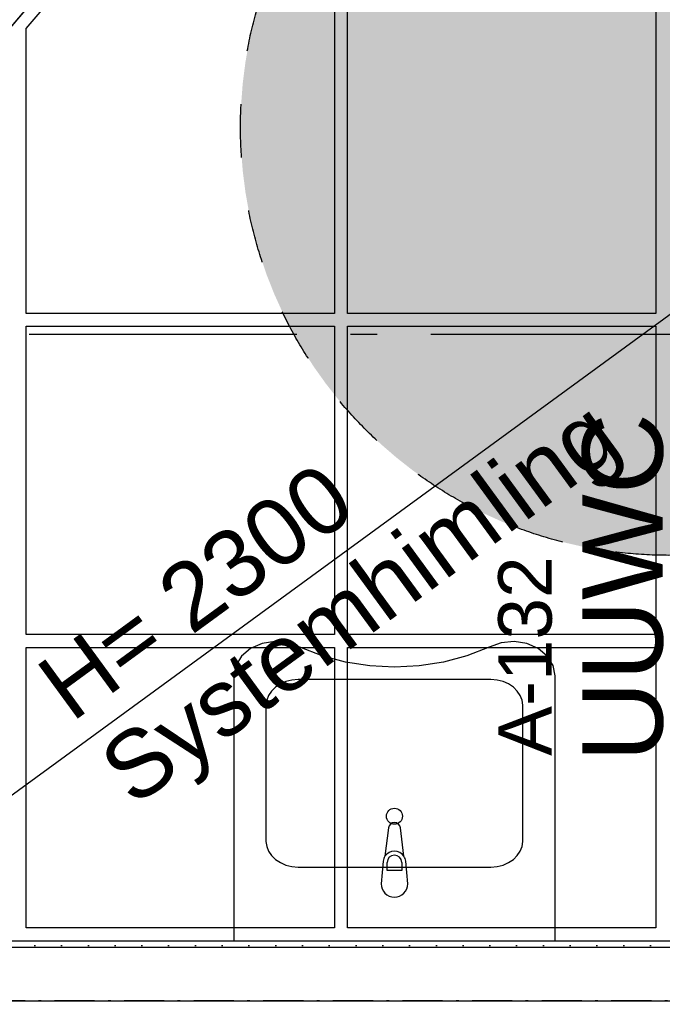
# Model space of a CAD drawing. Header units: millimetres. Extents: x -173281 to 144469, y -85977 to 83288.
# Tile 187 of 256: x -64528 to -63328, y -29468 to -27629. Entities that reach past the tile are written whole.
import ezdxf
from ezdxf.enums import TextEntityAlignment as Align

# ---------------------------------------------------------------- set-up
doc = ezdxf.new("R2010")
doc.units = ezdxf.units.MM
doc.header["$LTSCALE"] = 0.5
doc.header["$MEASUREMENT"] = 0
for name, pattern in [('Akselinje', [1500, 1000, -200, 100, -200]), ('Over snittplan', [260, 150, -50, 10, -50]), ('PLINE', [0]), ('Stipling', [400, 200, -200])]:
    doc.linetypes.add(name, pattern=pattern)
doc.layers.add('234- Vinduer_ dører_ porter(Nye konstruksjoner)', color=7, linetype='Continuous', lineweight=0)
doc.layers.add('236- Innvendig kledning og overflate(Nye konstruksjoner)', color=7, linetype='Continuous', lineweight=0)
for name, color, linetype in [('24-- Innervegger (Skravur)(Nye konstruksjoner)', 7, 'Continuous'), ('242- Ikke-bærende innervegger (Skravur)(Nye konstruksjoner)', 7, 'Continuous'), ('242- Ikke-bærende innervegger(Nye konstruksjoner)', 7, 'Continuous'), ('244- Vinduer_ dører_ foldevegger(Nye konstruksjoner)', 7, 'Continuous'), ('256- Faste himlinger og overflatebehandling(Nye konstruksjoner)', 7, 'Continuous'), ('257- Systemhimlinger(Nye konstruksjoner)', 7, 'Continuous'), ('279- Annet fast inventar(Nye konstruksjoner)', 7, 'Continuous'), ('315- Utstyr for sanitærinstallasjoner(Nye konstruksjoner)', 7, 'Continuous'), ('82-- Modullinjer', 7, 'Continuous'), ('852- Teknisk_symbolsk informasjon_ bygning(Nye konstruksjoner)', 7, 'Continuous'), ('862- M___Nettoareal(Nye konstruksjoner)', 7, 'Continuous'), ('862- M___Nettoareal(Polylinje)(Nye konstruksjoner)', 7, 'Continuous'), ('862- M___Nettoareal(Tekst)(Nye konstruksjoner)', 7, 'Continuous')]:
    doc.layers.add(name, color=color, linetype=linetype)
doc.styles.add('GENERATED_STYLE_1', font='arial.ttf')
doc.styles.add('GENERATED_STYLE_2', font='arial.ttf')
pattern_1 = [(180, (0, 0), (0, 86.60254), [0, -50]), (180, (-25, -43.3), (0, 86.60254), [0, -50])]

# ---------------------------------------------------------------- blocks, each defined once
blk = doc.blocks.new('UUWC_A-132_42', base_point=(-63280.8, -28588.7))
at = {"layer": '862- M___Nettoareal(Polylinje)(Nye konstruksjoner)', "linetype": 'PLINE', "flags": 128}
blk.add_lwpolyline([(-61740.7, -29349.4), (-61740.7, -27029.4), (-64022.4, -27029.4), (-64915.7, -28076.5), (-64915.7, -29349.4)], close=True, dxfattribs=at)
at = {"layer": '862- M___Nettoareal(Tekst)(Nye konstruksjoner)', "style": 'GENERATED_STYLE_1'}
for tag, height, p in [('DUMMY_862', 150, (-63477.2, -28341.4)), ('ROOM_NAME', 150, (-63477.2, -29015.5)), ('DUMMY_861', 100, (-63634.4, -28615.3)), ('ceilingHeightCode', 100, (-63084.4, -29004.1)), ('ROOM_NUMBER', 100, (-63634.4, -29004.1)), ('DUMMY_863', 100, (-63241.5, -28981.2))]:
    blk.add_attdef(tag, text='', height=height, rotation=90, dxfattribs=at).set_placement(p, align=Align.TOP_LEFT)
blk = doc.blocks.new('Servant[18]', base_point=(-63828.2, -29349.4))
at = {"layer": '315- Utstyr for sanitærinstallasjoner(Nye konstruksjoner)', "linetype": 'PLINE'}
for p, q in [((-64008.2, -28861.3), (-64019.8, -28862.4)), ((-63648.2, -28861.3), (-64008.2, -28861.3)), ((-63636.5, -28862.4), (-63648.2, -28861.3)), ((-64050.2, -28875.7), (-64057.7, -28882.9)), ((-64041.2, -28869.7), (-64050.2, -28875.7)), ((-64030.9, -28865.2), (-64041.2, -28869.7)), ((-64019.8, -28862.4), (-64030.9, -28865.2)), ((-63625.4, -28865.2), (-63636.5, -28862.4)), ((-63615.1, -28869.7), (-63625.4, -28865.2)), ((-63606.1, -28875.7), (-63615.1, -28869.7)), ((-63598.7, -28882.9), (-63606.1, -28875.7)), ((-64063.2, -28891.2), (-64066.8, -28900.1)), ((-64057.7, -28882.9), (-64063.2, -28891.2)), ((-63593.1, -28891.2), (-63598.7, -28882.9)), ((-63589.5, -28900.1), (-63593.1, -28891.2)), ((-64066.8, -28900.1), (-64068.2, -28909.4)), ((-64068.2, -28909.4), (-64068.2, -29163.8)), ((-63588.2, -28909.4), (-63589.5, -28900.1)), ((-63588.2, -29163.8), (-63588.2, -28909.4)), ((-64068.2, -29163.8), (-64066.8, -29173.1)), ((-64066.8, -29173.1), (-64063.2, -29182.1)), ((-63593.1, -29182.1), (-63589.5, -29173.1)), ((-63589.5, -29173.1), (-63588.2, -29163.8)), ((-64063.2, -29182.1), (-64057.7, -29190.3)), ((-64057.7, -29190.3), (-64050.2, -29197.5)), ((-63606.1, -29197.5), (-63598.7, -29190.3)), ((-63598.7, -29190.3), (-63593.1, -29182.1)), ((-64050.2, -29197.5), (-64041.2, -29203.5)), ((-64041.2, -29203.5), (-64030.9, -29208)), ((-64030.9, -29208), (-64019.8, -29210.8)), ((-64019.8, -29210.8), (-64008.2, -29211.9)), ((-63841.8, -29218), (-63841.8, -29203.1)), ((-63814.6, -29203.1), (-63814.6, -29218)), ((-63648.2, -29211.9), (-63636.5, -29210.8)), ((-63636.5, -29210.8), (-63625.4, -29208)), ((-63625.4, -29208), (-63615.1, -29203.5)), ((-63615.1, -29203.5), (-63606.1, -29197.5)), ((-64008.2, -29211.9), (-63648.2, -29211.9)), ((-63814.6, -29218), (-63841.8, -29218))]:
    blk.add_line(p, q, dxfattribs=at)
at = {"layer": '315- Utstyr for sanitærinstallasjoner(Nye konstruksjoner)', "linetype": 'PLINE', "flags": 128}
blk.add_lwpolyline([(-64005.1, -28800.8), (-64027.3, -28792.8), (-64051.5, -28790.6), (-64075.4, -28794.3), (-64096.8, -28803.6), (-64113.6, -28817.7), (-64124.4, -28835.1), (-64128.2, -28854.4), (-64128.2, -29349.4), (-63528.2, -29349.4), (-63528.2, -28854.4), (-63531.9, -28835.1), (-63542.7, -28817.7), (-63559.6, -28803.6), (-63581, -28794.3), (-63604.9, -28790.6), (-63629, -28792.8), (-63651.2, -28800.8), (-63692.8, -28817.1), (-63736.6, -28828.9), (-63782, -28836), (-63828.2, -28838.4), (-63874.3, -28836), (-63919.7, -28828.9), (-63963.5, -28817.1)], close=True, dxfattribs=at)
blk.add_lwpolyline([(-63803.2, -29242.9), (-63807.2, -29201, 0.12102), (-63810.4, -29191.5), (-63817.1, -29138.5, 0.882566), (-63839.3, -29138.5), (-63845.9, -29191.5, 0.12102), (-63849.2, -29201), (-63853.2, -29242.9, 1)], format="xyb", close=True, dxfattribs=at)
at = {"layer": '315- Utstyr for sanitærinstallasjoner(Nye konstruksjoner)', "linetype": 'PLINE'}
blk.add_circle((-63828.2, -29116.9), 15, dxfattribs=at)
for centre, radius, start, end in [((-63828.2, -29202.9), 21.1, 32.771, 147.229), ((-63828.2, -29203.1), 13.6, 0, 180)]:
    blk.add_arc(centre, radius, start, end, dxfattribs=at)
blk = doc.blocks.new('Dørstempel[88]', base_point=(-64522.8, -27616))
at = {"layer": '852- Teknisk_symbolsk informasjon_ bygning(Nye konstruksjoner)', "char_height": 75, "attachment_point": 1, "rotation": 49.5331, "style": 'GENERATED_STYLE_1'}
for s, insert in [('\\A1;{\\pql;\\pt0,50;\\fArial|b0|i0|c0|p0;\\W1.000000;x2\xa0090\\fArial|b0|i0|c0|p0;\\W1.000000;\\A1{\\H.66x;\\S^  ;}\\fArial|b0|i0|c0|p0;\\W1.000000;\\fArial|b0|i0|c0|p0;\\W1.000000;\\A1{\\H.66x;\\S^  ;}}', (-65096.4, -27032.7)), ('\\A1;{\\pql;\\pt0,50;\\fArial|b0|i0|c0|p0;\\W1.000000;990\\fArial|b0|i0|c0|p0;\\W1.000000;\\A1{\\H.66x;\\S^  ;}\\fArial|b0|i0|c0|p0;\\W1.000000;\\fArial|b0|i0|c0|p0;\\W1.000000;\\A1{\\H.66x;\\S^  ;}}', (-65207.8, -27163.2))]:
    blk.add_mtext(s, dxfattribs=dict(at, insert=insert))
at = {"layer": '852- Teknisk_symbolsk informasjon_ bygning(Nye konstruksjoner)', "style": 'GENERATED_STYLE_1'}
for tag, p in [('DUMMY_228', (-64909.1, -26786.6)), ('DUMMY_230', (-65131.2, -27228.6)), ('DUMMY_232', (-65041.5, -27322.2)), ('DUMMY_234', (-64951.9, -27398.7))]:
    blk.add_attdef(tag, text='', height=75, rotation=49.5331, dxfattribs=at).set_placement(p, align=Align.TOP_LEFT)
blk.add_attdef('AC_WIDO_ID', text='', height=100, rotation=49.5331, dxfattribs=at).set_placement((-65155.8, -27043.4), align=Align.BOTTOM_CENTER)
for tag, p in [('strUnitPrefix', (-65258, -27212.7)), ('DUMMY_229', (-65168.3, -27272.1)), ('DUMMY_231', (-65078.6, -27348.6)), ('DUMMY_233', (-64989, -27425.1))]:
    blk.add_attdef(tag, text='', height=75, rotation=49.5331, dxfattribs=at).set_placement(p, align=Align.TOP_RIGHT)
blk = doc.blocks.new('Dør[47]')
at = {"layer": '234- Vinduer_ dører_ porter(Nye konstruksjoner)', "linetype": 'PLINE'}
for p, q in [((-64286.9, -27146.8), (-64948.8, -27922.8)), ((-64296.6, -27158.3), (-64286.9, -27146.8)), ((-64286.9, -27146.8), (-64216.9, -27206.5)), ((-64329, -27196.3), (-64296.6, -27158.3)), ((-64296.6, -27158.3), (-64226.6, -27218)), ((-64329, -27196.3), (-64906.7, -27873.4)), ((-64259.1, -27256), (-64329, -27196.3)), ((-64226.6, -27218), (-64259.1, -27256)), ((-64226.6, -27218), (-64216.9, -27206.5)), ((-64191.8, -27228), (-64853.7, -28004)), ((-64836.7, -27933.1), (-64259.1, -27256)), ((-64906.7, -27873.4), (-65583.8, -27295.8)), ((-64939.1, -27911.4), (-64906.7, -27873.4)), ((-64906.7, -27873.4), (-64836.7, -27933.1)), ((-64939.1, -27911.4), (-64948.8, -27922.8)), ((-64948.8, -27922.8), (-64878.9, -27982.5)), ((-64869.1, -27971.1), (-64939.1, -27911.4)), ((-64836.7, -27933.1), (-64869.1, -27971.1)), ((-64869.1, -27971.1), (-64878.9, -27982.5))]:
    blk.add_line(p, q, dxfattribs=at)
blk.add_arc((-64906.7, -27873.4), 890, 49.5331, 139.5331, dxfattribs=at)
at = {"layer": '236- Innvendig kledning og overflate(Nye konstruksjoner)', "linetype": 'PLINE'}
for p, q in [((-64286.9, -27146.8), (-64277.3, -27155)), ((-64286.9, -27146.8), (-64277.3, -27155)), ((-64201.3, -27219.9), (-64191.8, -27228)), ((-64948.8, -27922.8), (-64939.3, -27930.9)), ((-64948.8, -27922.8), (-64939.3, -27930.9)), ((-64863.3, -27995.8), (-64853.7, -28004))]:
    blk.add_line(p, q, dxfattribs=at)
at = {"layer": '244- Vinduer_ dører_ foldevegger(Nye konstruksjoner)', "linetype": 'PLINE'}
for p, q in [((-64277.3, -27155), (-64216.9, -27206.5)), ((-64277.3, -27155), (-64216.9, -27206.5)), ((-64216.9, -27206.5), (-64201.3, -27219.9)), ((-64939.3, -27930.9), (-64878.9, -27982.5)), ((-64939.3, -27930.9), (-64878.9, -27982.5)), ((-64878.9, -27982.5), (-64863.3, -27995.8))]:
    blk.add_line(p, q, dxfattribs=at)
at = {"layer": '852- Teknisk_symbolsk informasjon_ bygning(Nye konstruksjoner)'}
ref = blk.add_blockref('Dørstempel[88]', (-64522.8, -27616), dxfattribs=at)
ref.add_attrib('AC_WIDO_ID', 'A-132', dxfattribs={"color": 7, "height": 100, "rotation": 49.5331, "style": 'GENERATED_STYLE_1'}).set_placement((-65155.8, -27043.4), align=Align.BOTTOM_CENTER)
ref.add_attrib('strUnitPrefix', 'BxH:', dxfattribs={"color": 7, "height": 75, "rotation": 49.5331, "style": 'GENERATED_STYLE_1'}).set_placement((-65258, -27212.7), align=Align.TOP_RIGHT)
ref.add_attrib('DUMMY_232', '-', dxfattribs={"color": 7, "height": 75, "rotation": 49.5331, "style": 'GENERATED_STYLE_1'}).set_placement((-65041.5, -27322.2), align=Align.TOP_LEFT)
ref.add_attrib('DUMMY_234', '-', dxfattribs={"color": 7, "height": 75, "rotation": 49.5331, "style": 'GENERATED_STYLE_1'}).set_placement((-64951.9, -27398.7), align=Align.TOP_LEFT)
blk = doc.blocks.new('Skilt handikap[230]', base_point=(-62515.7, -27029.4))
at = {"layer": '279- Annet fast inventar(Nye konstruksjoner)', "linetype": 'Continuous'}
blk.add_hatch(color=256, dxfattribs=at).paths.add_polyline_path([(-63315.7, -28629.4, 1), (-63315.7, -27029.4, 1)])
at = {"layer": '279- Annet fast inventar(Nye konstruksjoner)', "linetype": 'Stipling', "flags": 128}
blk.add_lwpolyline([(-63315.7, -28629.4, -1), (-63315.7, -27029.4, -1)], format="xyb", close=True, dxfattribs=at)
blk = doc.blocks.new('Standard grid marker[259]', base_point=(20939.5, -28216.9))
at = {"layer": '82-- Modullinjer', "linetype": 'Akselinje'}
blk.add_line((20739.5, -28216.9), (-81321.3, -28216.9), dxfattribs=at)
at = {"layer": '82-- Modullinjer', "style": 'GENERATED_STYLE_2'}
for tag, p in [('AC_MarkerText_1_1', (-81898.8, -28256.9)), ('AC_MarkerText_1_0', (21062, -28256.9))]:
    blk.add_attdef(tag, text='', height=175, rotation=90, dxfattribs=at).set_placement(p, align=Align.TOP_CENTER)

msp = doc.modelspace()

# ---------------------------------------------------------------- hatches: boundary and pattern name
at = {"layer": '24-- Innervegger (Skravur)(Nye konstruksjoner)', "linetype": 'Continuous'}
h = msp.add_hatch(dxfattribs=at)
h.set_pattern_fill('Gips', color=256, style=0, pattern_type=2)
h.set_pattern_definition(pattern_1)
h.paths.add_polyline_path([(-65210.7, -29474.4), (-61478.2, -29474.4), (-61478.2, -29461.9), (-65210.7, -29461.9)])
at = {"layer": '242- Ikke-bærende innervegger (Skravur)(Nye konstruksjoner)', "linetype": 'Continuous'}
h = msp.add_hatch(dxfattribs=at)
h.set_pattern_fill('Gips', color=256, style=0, pattern_type=2)
h.set_pattern_definition(pattern_1)
h.paths.add_polyline_path([(-64915.7, -29361.9), (-61740.7, -29361.9), (-61740.7, -29349.4), (-64915.7, -29349.4)])

# ---------------------------------------------------------------- linework, layer by layer
at = {"layer": '236- Innvendig kledning og overflate(Nye konstruksjoner)', "linetype": 'PLINE', "flags": 128}
for points in [[(-61740.7, -29349.4), (-64915.7, -29349.4)], [(-61478.2, -29461.9), (-65210.7, -29461.9)]]:
    msp.add_lwpolyline(points, dxfattribs=at)
at = {"layer": '242- Ikke-bærende innervegger(Nye konstruksjoner)', "linetype": 'PLINE'}
msp.add_line((-61740.7, -29361.9), (-64915.7, -29361.9), dxfattribs=at)
at = {"layer": '242- Ikke-bærende innervegger(Nye konstruksjoner)', "linetype": 'PLINE', "flags": 128}
msp.add_lwpolyline([(-64928.2, -29461.9), (-61728.2, -29461.9)], dxfattribs=at)
at = {"layer": '256- Faste himlinger og overflatebehandling(Nye konstruksjoner)', "linetype": 'Over snittplan', "flags": 128}
msp.add_lwpolyline([(-61528.2, -29461.9), (-65110.7, -29461.9)], dxfattribs=at)
at = {"layer": '257- Systemhimlinger(Nye konstruksjoner)', "linetype": 'PLINE'}
msp.add_line((-64915.7, -29349.4), (-61740.7, -27029.4), dxfattribs=at)
at = {"layer": '257- Systemhimlinger(Nye konstruksjoner)', "linetype": 'PLINE', "flags": 128}
for points in [[(-64516.2, -27645.2), (-64478.8, -27601.4)], [(-63940.2, -27601.4), (-63940.2, -28177.4)], [(-63916.2, -28177.4), (-63916.2, -27601.4)], [(-63340.2, -27601.4), (-63340.2, -28177.4)], [(-64516.2, -28177.4), (-64516.2, -27645.2)], [(-63940.2, -28177.4), (-64516.2, -28177.4)], [(-63340.2, -28177.4), (-63916.2, -28177.4)], [(-64516.2, -28201.4), (-63940.2, -28201.4)], [(-64516.2, -28777.4), (-64516.2, -28201.4)], [(-63940.2, -28201.4), (-63940.2, -28777.4)], [(-63916.2, -28201.4), (-63340.2, -28201.4)], [(-63916.2, -28777.4), (-63916.2, -28201.4)], [(-63340.2, -28201.4), (-63340.2, -28777.4)], [(-63940.2, -28777.4), (-64516.2, -28777.4)], [(-63340.2, -28777.4), (-63916.2, -28777.4)], [(-64516.2, -28801.4), (-63940.2, -28801.4)], [(-64516.2, -29325.4), (-64516.2, -28801.4)], [(-63940.2, -28801.4), (-63940.2, -29325.4)], [(-63916.2, -28801.4), (-63340.2, -28801.4)], [(-63916.2, -29325.4), (-63916.2, -28801.4)], [(-63340.2, -28801.4), (-63340.2, -29325.4)], [(-63940.2, -29325.4), (-64516.2, -29325.4)], [(-63340.2, -29325.4), (-63916.2, -29325.4)]]:
    msp.add_lwpolyline(points, dxfattribs=at)

# ---------------------------------------------------------------- block references
at = {"layer": '244- Vinduer_ dører_ foldevegger(Nye konstruksjoner)', "linetype": 'PLINE'}
msp.add_blockref('Dør[47]', (0, 0), dxfattribs=at)
at = {"layer": '279- Annet fast inventar(Nye konstruksjoner)', "linetype": 'PLINE'}
msp.add_blockref('Skilt handikap[230]', (-62515.7, -27029.4), dxfattribs=at)
at = {"layer": '315- Utstyr for sanitærinstallasjoner(Nye konstruksjoner)', "linetype": 'PLINE'}
msp.add_blockref('Servant[18]', (-63828.2, -29349.4), dxfattribs=at)
at = {"layer": '82-- Modullinjer', "linetype": 'PLINE'}
msp.add_blockref('Standard grid marker[259]', (20939.5, -28216.9), dxfattribs=at)
at = {"layer": '862- M___Nettoareal(Nye konstruksjoner)', "linetype": 'Continuous'}
ref = msp.add_blockref('UUWC_A-132_42', (-63280.8, -28588.7), dxfattribs=at)
ref.add_attrib('ROOM_NAME', 'UUWC', dxfattribs={"layer": '862- M___Nettoareal(Tekst)(Nye konstruksjoner)', "color": 7, "height": 150, "rotation": 90, "style": 'GENERATED_STYLE_1'}).set_placement((-63477.2, -29015.5), align=Align.TOP_LEFT)
ref.add_attrib('ROOM_NUMBER', 'A-132', dxfattribs={"layer": '862- M___Nettoareal(Tekst)(Nye konstruksjoner)', "color": 7, "height": 100, "rotation": 90, "style": 'GENERATED_STYLE_1'}).set_placement((-63634.4, -29004.1), align=Align.TOP_LEFT)

# ---------------------------------------------------------------- texts
at = {"layer": '257- Systemhimlinger(Nye konstruksjoner)', "linetype": 'Continuous', "char_height": 125, "rotation": 36.1559, "style": 'GENERATED_STYLE_1'}
for s, insert, attachment_point in [('\\A1;{\\pql;\\fArial|b0|i0|c0|p0;\\W1.000000;Systemhimling}', (-64389.4, -29000.3), 1), ('\\A1;{\\pql;\\fArial|b0|i0|c0|p0;\\W1.000000;H= 2\\fArial|b0|i0|c0|p0;\\W1.000000;3\\fArial|b0|i0|c0|p0;\\W1.000000;00}', (-64430.2, -28944.3), 7)]:
    msp.add_mtext(s, dxfattribs=dict(at, insert=insert, attachment_point=attachment_point))

doc.saveas('drawing.dxf')
